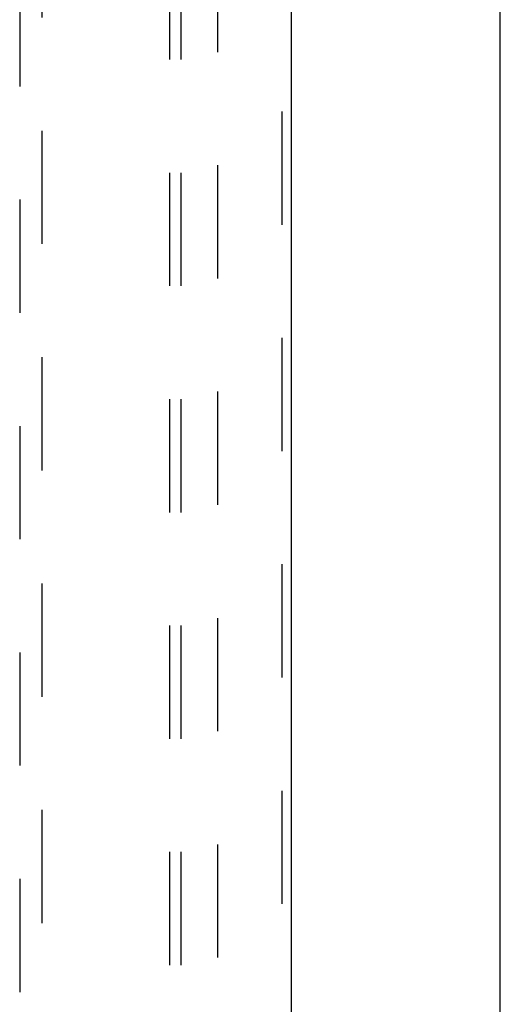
# Model space of a CAD drawing. Header units: inches. Extents: x 0 to 227, y 0 to 147.
# Tile 67 of 78: x 106.44 to 111.75, y 78.78 to 89.65. Entities that reach past the tile are written whole.
import ezdxf

# ---------------------------------------------------------------- set-up
doc = ezdxf.new("R2010")
doc.units = ezdxf.units.IN
doc.header["$LTSCALE"] = 12.505625
doc.header["$MEASUREMENT"] = 0
doc.linetypes.add('HIDDEN', pattern=[0.2, 0.1, -0.1])
doc.layers.get('0').update_dxf_attribs({"linetype": 'CONTINUOUS'})
for name, color, linetype in [('DEFAULT_2', 8, 'HIDDEN'), ('RIGHTHAND_DOOR_ASSEMBLY', 7, 'CONTINUOUS'), ('SUBPANEL', 7, 'CONTINUOUS')]:
    doc.layers.add(name, color=color, linetype=linetype)

msp = doc.modelspace()

# ---------------------------------------------------------------- linework, layer by layer
at = {"color": 3, "linetype": 'Continuous'}
msp.add_line((111.754, 41.106), (111.754, 108.898), dxfattribs=at)
at = {"layer": 'DEFAULT_2', "color": 8, "linetype": 'HIDDEN'}
msp.add_line((108.629, 105.554), (108.629, 44.45), dxfattribs=at)
at = {"layer": 'RIGHTHAND_DOOR_ASSEMBLY', "color": 8, "linetype": 'HIDDEN'}
for p, q in [((109.338, 106.148), (109.338, 43.856)), ((106.442, 105.174), (106.442, 77.172)), ((106.692, 77.172), (106.692, 105.174))]:
    msp.add_line(p, q, dxfattribs=at)
at = {"layer": 'RIGHTHAND_DOOR_ASSEMBLY', "color": 3, "linetype": 'Continuous'}
msp.add_line((109.442, 106.148), (109.442, 43.856), dxfattribs=at)
at = {"layer": 'SUBPANEL', "color": 8, "linetype": 'HIDDEN'}
for p, q in [((108.098, 102.97), (108.098, 47.033)), ((108.223, 102.97), (108.223, 47.033))]:
    msp.add_line(p, q, dxfattribs=at)

doc.saveas('drawing.dxf')
